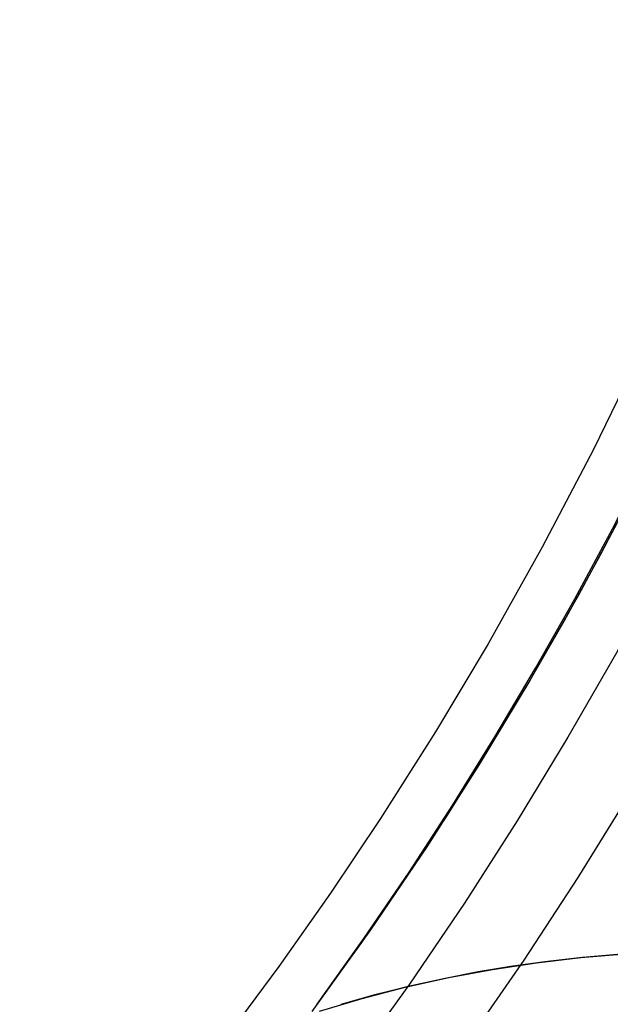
# Model space of a CAD drawing. Header units: millimetres. Extents: x -118 to 118, y -118 to 118.
# Tile 45 of 68: x 74 to 90, y -60 to -34. Entities that reach past the tile are written whole.
import ezdxf

# ---------------------------------------------------------------- set-up
doc = ezdxf.new("R2010")
doc.units = ezdxf.units.MM
doc.header["$MEASUREMENT"] = 0
doc.layers.add('Predefinito', color=5, linetype='Continuous')

msp = doc.modelspace()

# ---------------------------------------------------------------- linework, layer by layer
at = {"layer": 'Predefinito'}
for points in [[(82.122, -59.651), (83.346, -57.928), (84.532, -56.184), (85.679, -54.419), (86.786, -52.635), (87.854, -50.833), (88.881, -49.014), (89.868, -47.18), (90.815, -45.331), (91.72, -43.47), (92.585, -41.597), (93.408, -39.715), (94.189, -37.823), (94.93, -35.924), (95.629, -34.019), (96.287, -32.109)], [(82.122, -59.651), (83.29, -58.027), (84.423, -56.382), (85.522, -54.714), (86.586, -53.025), (87.615, -51.316), (88.609, -49.587), (89.568, -47.84), (90.491, -46.073), (91.378, -44.29), (92.23, -42.489), (93.045, -40.672), (93.825, -38.84), (94.568, -36.993), (95.274, -35.132), (95.943, -33.257)], [(86.605, -50.2), (85.229, -52.504), (83.786, -54.777), (82.474, -56.733), (81.113, -58.662)], [(82.181, -59.828), (83.302, -59.497), (84.434, -59.205), (85.575, -58.951), (86.725, -58.737), (87.88, -58.562), (89.041, -58.427), (90.207, -58.331), (91.374, -58.276), (92.543, -58.261), (93.712, -58.285), (94.879, -58.35), (96.043, -58.454), (97.203, -58.598)], [(97.203, -58.598), (96.322, -58.485), (95.434, -58.394), (94.539, -58.327), (93.639, -58.282), (92.734, -58.262), (91.825, -58.265), (90.913, -58.293), (89.999, -58.345), (89.085, -58.423), (88.17, -58.525), (87.256, -58.651), (86.345, -58.803), (85.437, -58.98), (84.532, -59.181), (83.633, -59.407), (82.74, -59.658)]]:
    msp.add_lwpolyline(points, dxfattribs=at)
at = {"layer": 'Predefinito', "extrusion": (0.710713, 0.702972, 0.02678)}
msp.add_lwpolyline([(-103.153, -144.193), (-103.116, -144.101), (-103.076, -144.01), (-103.035, -143.919), (-102.99, -143.829), (-102.944, -143.74), (-102.895, -143.652), (-102.844, -143.564), (-102.791, -143.478), (-102.736, -143.393), (-102.678, -143.309), (-102.619, -143.226), (-102.557, -143.144), (-102.493, -143.064), (-102.428, -142.986), (-102.36, -142.909), (-102.291, -142.834), (-102.22, -142.76), (-102.147, -142.689), (-102.072, -142.619), (-101.996, -142.551), (-101.918, -142.485), (-101.839, -142.421), (-101.759, -142.359), (-101.677, -142.299), (-101.595, -142.241), (-101.511, -142.186), (-101.426, -142.133), (-101.34, -142.082), (-101.253, -142.033), (-101.166, -141.986), (-101.078, -141.942), (-100.989, -141.9), (-100.899, -141.86), (-100.808, -141.822), (-100.716, -141.786), (-100.623, -141.752), (-100.528, -141.721), (-100.433, -141.691), (-100.336, -141.664), (-100.239, -141.639), (-100.141, -141.616), (-100.042, -141.596), (-99.943, -141.578), (-99.842, -141.562), (-99.742, -141.549), (-99.641, -141.538), (-99.54, -141.53), (-99.439, -141.524), (-99.337, -141.521), (-99.236, -141.52), (-99.135, -141.522), (-99.033, -141.526), (-98.932, -141.533), (-98.832, -141.543), (-98.732, -141.554), (-98.632, -141.568), (-98.533, -141.585), (-98.435, -141.604), (-98.338, -141.625), (-98.241, -141.649), (-98.146, -141.675), (-98.051, -141.703), (-97.958, -141.733), (-97.866, -141.765)], dxfattribs=at)
at = {"layer": 'Predefinito'}
for points in [[(98.057, -31.865, -141.397), (97.249, -34.253, -141.397), (96.383, -36.625, -141.396), (95.459, -38.979, -141.396), (94.478, -41.313, -141.395), (93.439, -43.627, -141.394), (92.342, -45.918, -141.392), (91.186, -48.186, -141.391), (89.973, -50.43, -141.39), (88.702, -52.647, -141.389), (87.372, -54.837, -141.388), (85.985, -56.995, -141.387), (84.541, -59.121, -141.386), (83.04, -61.213, -141.386)], [(96.108, -32.76, -144.986), (95.261, -35.15, -144.985), (94.35, -37.531, -144.985), (93.396, -39.848, -144.985), (92.385, -42.139, -144.985), (91.317, -44.405, -144.985), (90.192, -46.643, -144.985), (88.976, -48.919, -144.986), (87.701, -51.162, -144.988), (86.376, -53.357, -144.99), (84.995, -55.518, -144.992), (83.518, -57.699, -144.996), (81.983, -59.839, -145)], [(86.073, -60.623, -143.679), (87.551, -58.491, -143.679), (88.973, -56.323, -143.679), (90.337, -54.122, -143.678), (91.645, -51.888, -143.678), (92.895, -49.623, -143.678), (94.087, -47.329, -143.678), (95.221, -45.007, -143.678), (96.296, -42.658, -143.678), (97.313, -40.284, -143.678), (98.27, -37.886, -143.678), (99.168, -35.466, -143.678), (100.006, -33.025, -143.678)], [(91.81, -39.894, -141.252), (90.629, -42.507, -141.252), (89.368, -45.098, -141.252), (88.027, -47.664, -141.252), (86.605, -50.2, -141.252)], [(97.203, -58.598, -99.999), (96.297, -58.482, -99.999), (95.388, -58.39, -99.999), (94.476, -58.323, -99.999), (93.563, -58.28, -99.999), (92.65, -58.261, -99.999), (91.736, -58.267, -99.999), (90.822, -58.297, -99.999), (89.91, -58.352, -99.999), (89.002, -58.431, -99.999), (88.095, -58.534, -99.999), (87.192, -58.661, -99.999), (86.293, -58.813, -99.999), (85.398, -58.988, -99.999), (84.508, -59.187, -100), (83.624, -59.41, -100), (82.746, -59.656, -100)], [(81.113, -58.662, -141.252), (79.504, -60.825, -141.252), (77.834, -62.948, -141.252), (76.104, -65.028, -141.252), (74.318, -67.063, -141.252)]]:
    msp.add_polyline3d(points, dxfattribs=at)

doc.saveas('drawing.dxf')
